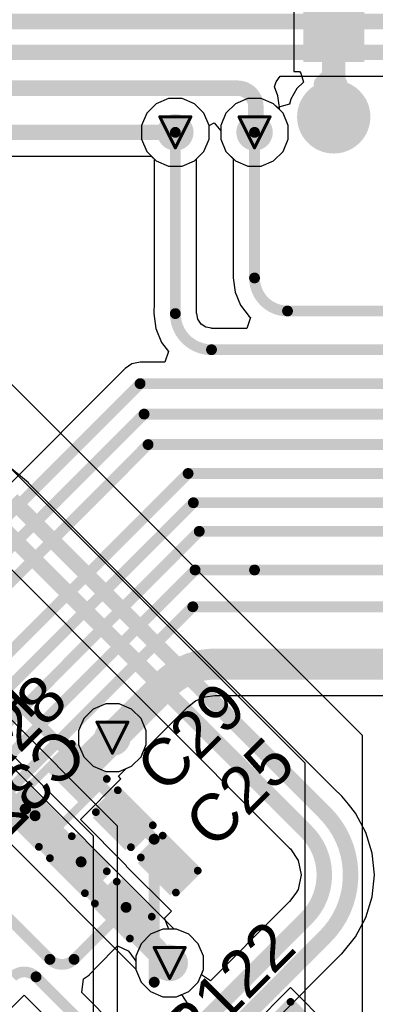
# Model space of a CAD drawing. Header units: inches. Extents: x 0 to 12.2, y 0 to 7.
# Tile 85 of 154: x 2.588 to 2.818, y 2.34 to 2.976. Entities that reach past the tile are written whole.
import ezdxf

# ---------------------------------------------------------------- set-up
doc = ezdxf.new("R2010")
doc.units = ezdxf.units.IN
doc.header["$MEASUREMENT"] = 0
for name, color, linetype in [('Bottom Layer', 5, 'Continuous'), ('Bottom Overlay', 54, 'Continuous'), ('Drill Drawing', 1, 'Continuous'), ('Layer 1', 16, 'Continuous'), ('Layer 2', 76, 'Continuous'), ('Top Layer', 1, 'Continuous'), ('Top Overlay', 2, 'Continuous'), ('Top Paste', 8, 'Continuous'), ('Top Solder', 216, 'Continuous'), ('Via Holes', 16, 'Continuous')]:
    doc.layers.add(name, color=color, linetype=linetype)
doc.styles.add('Arial', font='txt', dxfattribs={"height": 0.2})

# ---------------------------------------------------------------- blocks, each defined once
blk = doc.blocks.new('EC21EFA_512_STD_17')
at = {"layer": 'Top Layer'}
blk.add_hatch(color=1, dxfattribs=at).paths.add_polyline_path([(-0.6692913, 0.51181105), (-0.5708661, 0.51181105), (-0.5708661, 0.48031495), (-0.6692913, 0.48031495)])
at = {"layer": 'Top Solder'}
blk.add_hatch(color=216, dxfattribs=at).paths.add_polyline_path([(-0.6732913, 0.51581105), (-0.5668661, 0.51581105), (-0.5668661, 0.47631495), (-0.6732913, 0.47631495)])
at = {"layer": 'Top Overlay', "const_width": 0.011811}
for points in [[(-0.6874816, 0.5030784), (-0.6874816, 0.4930784)], [(-0.6874816, 0.5030784), (-0.6824816, 0.4980784)], [(-0.6824816, 0.4980784), (-0.6874816, 0.4930784)]]:
    blk.add_lwpolyline(points, dxfattribs=at)
at = {"layer": 'Top Overlay', "const_width": 0.0059055}
for points in [[(-0.6904343, 0.5030784, 1), (-0.6845289, 0.5030784, 1)], [(-0.6904343, 0.5030784, 1), (-0.6845289, 0.5030784, 1)], [(-0.6854343, 0.4980784, 1), (-0.6795289, 0.4980784, 1)], [(-0.6854343, 0.4980784, 1), (-0.6795289, 0.4980784, 1)], [(-0.6904343, 0.4930784, 1), (-0.6845289, 0.4930784, 1)], [(-0.6904343, 0.4930784, 1), (-0.6845289, 0.4930784, 1)]]:
    blk.add_lwpolyline(points, format="xyb", close=True, dxfattribs=at)
blk = doc.blocks.new('R___0402_136')
at = {"layer": 'Top Layer'}
for points in [[(-0.0275, -0.0125), (-0.0275, 0.0125), (-0.0095, 0.0125), (-0.0095, -0.0125)], [(0.0095, -0.0125), (0.0095, 0.0125), (0.0275, 0.0125), (0.0275, -0.0125)]]:
    blk.add_hatch(color=1, dxfattribs=at).paths.add_polyline_path(points)
at = {"layer": 'Top Paste'}
for points in [[(-0.0275, -0.0125), (-0.0275, 0.0125), (-0.0095, 0.0125), (-0.0095, -0.0125)], [(0.0095, -0.0125), (0.0095, 0.0125), (0.0275, 0.0125), (0.0275, -0.0125)]]:
    blk.add_hatch(color=8, dxfattribs=at).paths.add_polyline_path(points)
at = {"layer": 'Top Solder'}
for points in [[(-0.0296654, -0.0146654), (-0.0296654, 0.0146654), (-0.0073346, 0.0146654), (-0.0073346, -0.0146654)], [(0.0073346, -0.0146654), (0.0073346, 0.0146654), (0.0296654, 0.0146654), (0.0296654, -0.0146654)]]:
    blk.add_hatch(color=216, dxfattribs=at).paths.add_polyline_path(points)
at = {"layer": 'Top Overlay'}
for points, const_width in [([(-0.031, -0.016), (-0.031, 0.016)], 0.005), ([(0.031, 0.016), (-0.031, 0.016)], 0.005), ([(0.031, -0.016), (0.031, 0.016)], 0.005), ([(0.031, -0.016), (-0.031, -0.016)], 0.005), ([(0.032, -0.017), (-0.032, -0.017)], 0.000127)]:
    blk.add_lwpolyline(points, dxfattribs=dict(at, const_width=const_width))
for points, const_width in [([(-0.03225, 0.016, 1), (-0.02975, 0.016, 1)], 0.0025), ([(-0.03225, 0.016, 1), (-0.02975, 0.016, 1)], 0.0025), ([(0.02975, 0.016, 1), (0.03225, 0.016, 1)], 0.0025), ([(0.02975, 0.016, 1), (0.03225, 0.016, 1)], 0.0025), ([(-0.03225, -0.016, 1), (-0.02975, -0.016, 1)], 0.0025), ([(-0.03225, -0.016, 1), (-0.02975, -0.016, 1)], 0.0025), ([(-0.0320317, -0.017, 1), (-0.0319683, -0.017, 1)], 6.35e-05), ([(0.02975, -0.016, 1), (0.03225, -0.016, 1)], 0.0025), ([(0.02975, -0.016, 1), (0.03225, -0.016, 1)], 0.0025), ([(0.0319683, -0.017, 1), (0.0320317, -0.017, 1)], 6.35e-05)]:
    blk.add_lwpolyline(points, format="xyb", close=True, dxfattribs=dict(at, const_width=const_width))
blk = doc.blocks.new('C___0402_326')
at = {"layer": 'Top Layer'}
for points in [[(-0.0275, -0.0125), (-0.0275, 0.0125), (-0.0095, 0.0125), (-0.0095, -0.0125)], [(0.0095, -0.0125), (0.0095, 0.0125), (0.0275, 0.0125), (0.0275, -0.0125)]]:
    blk.add_hatch(color=1, dxfattribs=at).paths.add_polyline_path(points)
at = {"layer": 'Top Paste'}
for points in [[(-0.0275, -0.0125), (-0.0275, 0.0125), (-0.0095, 0.0125), (-0.0095, -0.0125)], [(0.0095, -0.0125), (0.0095, 0.0125), (0.0275, 0.0125), (0.0275, -0.0125)]]:
    blk.add_hatch(color=8, dxfattribs=at).paths.add_polyline_path(points)
at = {"layer": 'Top Solder'}
for points in [[(-0.0298622, -0.0148622), (-0.0298622, 0.0148622), (-0.0071378, 0.0148622), (-0.0071378, -0.0148622)], [(0.0071378, -0.0148622), (0.0071378, 0.0148622), (0.0298622, 0.0148622), (0.0298622, -0.0148622)]]:
    blk.add_hatch(color=216, dxfattribs=at).paths.add_polyline_path(points)
at = {"layer": 'Top Overlay', "const_width": 0.005}
for points in [[(-0.031, -0.016), (-0.031, 0.016)], [(-0.011, 0.016), (-0.031, 0.016)], [(0.031, 0.016), (0.011, 0.016)], [(0.031, -0.016), (0.031, 0.016)], [(-0.011, -0.016), (-0.031, -0.016)], [(0.031, -0.016), (0.011, -0.016)]]:
    blk.add_lwpolyline(points, dxfattribs=at)
at = {"layer": 'Top Overlay', "const_width": 0.0025}
for points in [[(-0.03225, 0.016, 1), (-0.02975, 0.016, 1)], [(-0.03225, 0.016, 1), (-0.02975, 0.016, 1)], [(-0.01225, 0.016, 1), (-0.00975, 0.016, 1)], [(0.00975, 0.016, 1), (0.01225, 0.016, 1)], [(0.02975, 0.016, 1), (0.03225, 0.016, 1)], [(0.02975, 0.016, 1), (0.03225, 0.016, 1)], [(-0.03225, -0.016, 1), (-0.02975, -0.016, 1)], [(-0.03225, -0.016, 1), (-0.02975, -0.016, 1)], [(-0.01225, -0.016, 1), (-0.00975, -0.016, 1)], [(0.00975, -0.016, 1), (0.01225, -0.016, 1)], [(0.02975, -0.016, 1), (0.03225, -0.016, 1)], [(0.02975, -0.016, 1), (0.03225, -0.016, 1)]]:
    blk.add_lwpolyline(points, format="xyb", close=True, dxfattribs=at)
blk = doc.blocks.new('C___0402_330')
at = {"layer": 'Top Layer'}
for points in [[(-0.0275, -0.0125), (-0.0275, 0.0125), (-0.0095, 0.0125), (-0.0095, -0.0125)], [(0.0095, -0.0125), (0.0095, 0.0125), (0.0275, 0.0125), (0.0275, -0.0125)]]:
    blk.add_hatch(color=1, dxfattribs=at).paths.add_polyline_path(points)
at = {"layer": 'Top Paste'}
for points in [[(-0.0275, -0.0125), (-0.0275, 0.0125), (-0.0095, 0.0125), (-0.0095, -0.0125)], [(0.0095, -0.0125), (0.0095, 0.0125), (0.0275, 0.0125), (0.0275, -0.0125)]]:
    blk.add_hatch(color=8, dxfattribs=at).paths.add_polyline_path(points)
at = {"layer": 'Top Solder'}
for points in [[(-0.0298622, -0.0148622), (-0.0298622, 0.0148622), (-0.0071378, 0.0148622), (-0.0071378, -0.0148622)], [(0.0071378, -0.0148622), (0.0071378, 0.0148622), (0.0298622, 0.0148622), (0.0298622, -0.0148622)]]:
    blk.add_hatch(color=216, dxfattribs=at).paths.add_polyline_path(points)
at = {"layer": 'Top Overlay', "const_width": 0.005}
for points in [[(-0.011, 0.016), (-0.031, 0.016)], [(-0.031, -0.016), (-0.031, 0.016)], [(0.031, 0.016), (0.011, 0.016)], [(0.031, -0.016), (0.031, 0.016)], [(-0.011, -0.016), (-0.031, -0.016)], [(0.031, -0.016), (0.011, -0.016)]]:
    blk.add_lwpolyline(points, dxfattribs=at)
at = {"layer": 'Top Overlay', "const_width": 0.0025}
for points in [[(-0.03225, 0.016, 1), (-0.02975, 0.016, 1)], [(-0.03225, 0.016, 1), (-0.02975, 0.016, 1)], [(-0.01225, 0.016, 1), (-0.00975, 0.016, 1)], [(0.00975, 0.016, 1), (0.01225, 0.016, 1)], [(0.02975, 0.016, 1), (0.03225, 0.016, 1)], [(0.02975, 0.016, 1), (0.03225, 0.016, 1)], [(-0.03225, -0.016, 1), (-0.02975, -0.016, 1)], [(-0.03225, -0.016, 1), (-0.02975, -0.016, 1)], [(-0.01225, -0.016, 1), (-0.00975, -0.016, 1)], [(0.00975, -0.016, 1), (0.01225, -0.016, 1)], [(0.02975, -0.016, 1), (0.03225, -0.016, 1)], [(0.02975, -0.016, 1), (0.03225, -0.016, 1)]]:
    blk.add_lwpolyline(points, format="xyb", close=True, dxfattribs=at)
blk = doc.blocks.new('C___0402_349')
at = {"layer": 'Top Layer'}
for points in [[(-0.0275, -0.0125), (-0.0275, 0.0125), (-0.0095, 0.0125), (-0.0095, -0.0125)], [(0.0095, -0.0125), (0.0095, 0.0125), (0.0275, 0.0125), (0.0275, -0.0125)]]:
    blk.add_hatch(color=1, dxfattribs=at).paths.add_polyline_path(points)
at = {"layer": 'Top Paste'}
for points in [[(-0.0275, -0.0125), (-0.0275, 0.0125), (-0.0095, 0.0125), (-0.0095, -0.0125)], [(0.0095, -0.0125), (0.0095, 0.0125), (0.0275, 0.0125), (0.0275, -0.0125)]]:
    blk.add_hatch(color=8, dxfattribs=at).paths.add_polyline_path(points)
at = {"layer": 'Top Solder'}
for points in [[(-0.0298622, -0.0148622), (-0.0298622, 0.0148622), (-0.0071378, 0.0148622), (-0.0071378, -0.0148622)], [(0.0071378, -0.0148622), (0.0071378, 0.0148622), (0.0298622, 0.0148622), (0.0298622, -0.0148622)]]:
    blk.add_hatch(color=216, dxfattribs=at).paths.add_polyline_path(points)
at = {"layer": 'Top Overlay', "const_width": 0.005}
for points in [[(-0.031, 0.016), (-0.031, -0.016)], [(-0.011, 0.016), (-0.031, 0.016)], [(0.031, 0.016), (0.011, 0.016)], [(0.031, 0.016), (0.031, -0.016)], [(-0.011, -0.016), (-0.031, -0.016)], [(0.031, -0.016), (0.011, -0.016)]]:
    blk.add_lwpolyline(points, dxfattribs=at)
at = {"layer": 'Top Overlay', "const_width": 0.0025}
for points in [[(-0.03225, 0.016, 1), (-0.02975, 0.016, 1)], [(-0.03225, 0.016, 1), (-0.02975, 0.016, 1)], [(-0.01225, 0.016, 1), (-0.00975, 0.016, 1)], [(0.00975, 0.016, 1), (0.01225, 0.016, 1)], [(0.02975, 0.016, 1), (0.03225, 0.016, 1)], [(0.02975, 0.016, 1), (0.03225, 0.016, 1)], [(-0.03225, -0.016, 1), (-0.02975, -0.016, 1)], [(-0.03225, -0.016, 1), (-0.02975, -0.016, 1)], [(-0.01225, -0.016, 1), (-0.00975, -0.016, 1)], [(0.00975, -0.016, 1), (0.01225, -0.016, 1)], [(0.02975, -0.016, 1), (0.03225, -0.016, 1)], [(0.02975, -0.016, 1), (0.03225, -0.016, 1)]]:
    blk.add_lwpolyline(points, format="xyb", close=True, dxfattribs=at)

msp = doc.modelspace()

# ---------------------------------------------------------------- hatches: boundary and pattern name
at = {"layer": 'Bottom Layer'}
h = msp.add_hatch(color=5, dxfattribs=at)
edge = h.paths.add_edge_path()
edge.add_arc((2.6889749, 2.9033876), 0.011811, 0, 360)
h = msp.add_hatch(color=5, dxfattribs=at)
edge = h.paths.add_edge_path()
edge.add_arc((2.740156, 2.9033876), 0.011811, 0, 360)
h = msp.add_hatch(color=5, dxfattribs=at)
edge = h.paths.add_edge_path()
edge.add_arc((2.6483089, 2.5124695), 0.011811, 0, 360)
h = msp.add_hatch(color=5, dxfattribs=at)
edge = h.paths.add_edge_path()
edge.add_arc((2.6853197, 2.3669651), 0.011811, 0, 360)
at = {"layer": 'Layer 1'}
h = msp.add_hatch(color=16, dxfattribs=at)
edge = h.paths.add_edge_path()
edge.add_arc((2.6889749, 2.9033876), 0.011811, 0, 360)
h = msp.add_hatch(color=16, dxfattribs=at)
edge = h.paths.add_edge_path()
edge.add_arc((2.740156, 2.9033876), 0.011811, 0, 360)
h = msp.add_hatch(color=16, dxfattribs=at)
edge = h.paths.add_edge_path()
edge.add_arc((2.6483089, 2.5124695), 0.011811, 0, 360)
h = msp.add_hatch(color=16, dxfattribs=at)
edge = h.paths.add_edge_path()
edge.add_arc((2.6853197, 2.3669651), 0.011811, 0, 360)
at = {"layer": 'Layer 2'}
h = msp.add_hatch(color=76, dxfattribs=at)
edge = h.paths.add_edge_path()
edge.add_arc((2.6889749, 2.9033876), 0.011811, 0, 360)
h = msp.add_hatch(color=76, dxfattribs=at)
edge = h.paths.add_edge_path()
edge.add_arc((2.740156, 2.9033876), 0.011811, 0, 360)
h = msp.add_hatch(color=76, dxfattribs=at)
edge = h.paths.add_edge_path()
edge.add_arc((2.6483089, 2.5124695), 0.011811, 0, 360)
h = msp.add_hatch(color=76, dxfattribs=at)
edge = h.paths.add_edge_path()
edge.add_arc((2.6853197, 2.3669651), 0.011811, 0, 360)
at = {"layer": 'Top Layer'}
h = msp.add_hatch(color=1, dxfattribs=at)
edge = h.paths.add_edge_path()
edge.add_arc((2.7913371, 2.9133876), 0.019685, 0, 360)
h = msp.add_hatch(color=1, dxfattribs=at)
edge = h.paths.add_edge_path()
edge.add_arc((2.6889749, 2.9033876), 0.011811, 0, 360)
h = msp.add_hatch(color=1, dxfattribs=at)
edge = h.paths.add_edge_path()
edge.add_arc((2.740156, 2.9033876), 0.011811, 0, 360)
h = msp.add_hatch(color=1, dxfattribs=at)
edge = h.paths.add_edge_path()
edge.add_arc((2.6483089, 2.5124695), 0.011811, 0, 360)
h = msp.add_hatch(color=1, dxfattribs=at)
edge = h.paths.add_edge_path()
edge.add_arc((2.6853197, 2.3669651), 0.011811, 0, 360)
at = {"layer": 'Top Paste'}
h = msp.add_hatch(color=8, dxfattribs=at)
edge = h.paths.add_edge_path()
edge.add_arc((2.7913371, 2.9133876), 0.019685, 0, 360)
at = {"layer": 'Top Solder'}
h = msp.add_hatch(color=216, dxfattribs=at)
edge = h.paths.add_edge_path()
edge.add_arc((2.7913371, 2.9133876), 0.023685, 0, 360)
at = {"layer": 'Via Holes'}
h = msp.add_hatch(color=7, dxfattribs=at)
edge = h.paths.add_edge_path()
edge.add_arc((2.6889749, 2.9033876), 0.0059055, 0, 360)
h = msp.add_hatch(color=7, dxfattribs=at)
edge = h.paths.add_edge_path()
edge.add_arc((2.740156, 2.9033876), 0.0059055, 0, 360)
h = msp.add_hatch(color=7, dxfattribs=at)
edge = h.paths.add_edge_path()
edge.add_arc((2.6483089, 2.5124695), 0.0059055, 0, 360)
h = msp.add_hatch(color=7, dxfattribs=at)
edge = h.paths.add_edge_path()
edge.add_arc((2.6853197, 2.3669651), 0.0059055, 0, 360)

# ---------------------------------------------------------------- linework, layer by layer
at = {"layer": 'Bottom Layer'}
for p, q in [((2.7541693, 2.935915), (2.7567105, 2.9397061)), ((2.7567105, 2.9397061), (2.9807676, 2.9397061)), ((2.7529539, 2.9327061), (2.7541693, 2.935915)), ((2.7553075, 2.9270237), (2.7529539, 2.9327061)), ((2.7561114, 2.9209173), (2.7553075, 2.9270237)), ((2.7562939, 2.92), (2.7561114, 2.9209173)), ((2.7562939, 2.9180951), (2.7562939, 2.92)), ((2.7586465, 2.9157425), (2.7562939, 2.9180951)), ((2.761967, 2.9077261), (2.7586465, 2.9157425)), ((2.7107859, 2.907726), (2.7140822, 2.9095907)), ((2.7107859, 2.8990491), (2.7107859, 2.907726)), ((2.7140822, 2.9095907), (2.718345, 2.9043143)), ((2.761967, 2.8990491), (2.761967, 2.9077261)), ((2.718345, 2.9043143), (2.718345, 2.8990491)), ((2.7074654, 2.8910327), (2.7107859, 2.8990491)), ((2.718345, 2.8990491), (2.7216655, 2.8910327)), ((2.7586465, 2.8910327), (2.761967, 2.8990491)), ((2.173179, 2.8880936), (2.6734234, 2.8880937)), ((2.6734234, 2.8880937), (2.67662, 2.8848971)), ((2.7013298, 2.8848971), (2.7074654, 2.8910327)), ((2.7216655, 2.8910327), (2.7278011, 2.8848971)), ((2.7525109, 2.8848971), (2.7586465, 2.8910327)), ((2.67662, 2.8848971), (2.6846364, 2.8815766)), ((2.6846364, 2.8815766), (2.6933134, 2.8815766)), ((2.6933134, 2.8815766), (2.7013298, 2.8848971)), ((2.7278011, 2.8848971), (2.7358175, 2.8815766)), ((2.7358175, 2.8815766), (2.7444945, 2.8815766)), ((2.7444945, 2.8815766), (2.7525109, 2.8848971)), ((2.5889194, 2.6813124), (2.5830437, 2.6861344)), ((2.5941585, 2.677013), (2.5889194, 2.6813124)), ((2.5941615, 2.6770092), (2.5941585, 2.677013)), ((2.5941754, 2.6769117), (2.5941615, 2.6770092)), ((2.7914985, 2.4795885), (2.5941754, 2.6769117)), ((2.5605258, 2.6432621), (2.7627789, 2.4410087)), ((2.635954, 2.53096), (2.6298184, 2.5248244)), ((2.6439704, 2.5342805), (2.635954, 2.53096)), ((2.6526474, 2.5342805), (2.6439704, 2.5342805)), ((2.6606638, 2.53096), (2.6526474, 2.5342805)), ((2.6667994, 2.5248244), (2.6606638, 2.53096)), ((2.6882078, 2.3887761), (2.5522423, 2.5247417)), ((2.6298184, 2.5248244), (2.6264979, 2.516808)), ((2.6701199, 2.516808), (2.6667994, 2.5248244)), ((2.6264979, 2.516808), (2.6264979, 2.508131)), ((2.6701199, 2.508131), (2.6701199, 2.516808)), ((2.6264979, 2.508131), (2.6298184, 2.5001146)), ((2.6667994, 2.5001146), (2.6701199, 2.508131)), ((2.6298184, 2.5001146), (2.635954, 2.493979)), ((2.6606638, 2.493979), (2.6667994, 2.5001146)), ((2.635954, 2.493979), (2.6439704, 2.4906585)), ((2.6526474, 2.4906585), (2.6606638, 2.493979)), ((2.6439704, 2.4906585), (2.6526474, 2.4906585)), ((2.5499154, 2.4766015), (2.6635087, 2.3630082)), ((2.7964699, 2.4746808), (2.7914985, 2.4795885)), ((2.7965292, 2.4746321), (2.7964699, 2.4746808)), ((2.8007812, 2.4694508), (2.7965292, 2.4746321)), ((2.8054712, 2.463736), (2.8007812, 2.4694508)), ((2.8121158, 2.4513048), (2.8054712, 2.463736)), ((2.8162075, 2.4378163), (2.8121158, 2.4513048)), ((2.7627789, 2.4410087), (2.7633825, 2.4406054)), ((2.7633825, 2.4406054), (2.7683471, 2.4331753)), ((2.8175891, 2.4237886), (2.8162075, 2.4378163)), ((2.7683471, 2.4331753), (2.7702142, 2.4237886)), ((2.7702142, 2.4237886), (2.7683471, 2.4144019)), ((2.8162075, 2.4097609), (2.8175891, 2.4237886)), ((2.7667501, 2.4120118), (2.7628414, 2.4066308)), ((2.7683471, 2.4144019), (2.7667501, 2.4120118)), ((2.7628302, 2.4066199), (2.7578973, 2.4016774)), ((2.7628402, 2.4066296), (2.7628302, 2.4066199)), ((2.7628406, 2.4066302), (2.7628402, 2.4066296)), ((2.7628414, 2.4066308), (2.7628406, 2.4066302)), ((2.8121158, 2.3962724), (2.8162075, 2.4097609)), ((2.7578973, 2.4016774), (2.7117183, 2.3554101)), ((2.8054712, 2.3838412), (2.8121158, 2.3962724)), ((2.6896582, 2.3887761), (2.6882078, 2.3887761)), ((2.6976746, 2.3854556), (2.6896582, 2.3887761)), ((2.7038102, 2.37932), (2.6976746, 2.3854556)), ((2.7071307, 2.3713036), (2.7038102, 2.37932)), ((2.7965333, 2.3729504), (2.8054712, 2.3838412)), ((2.6183364, 2.1944859), (2.7964603, 2.3729502)), ((2.7964603, 2.3729502), (2.7965333, 2.37295)), ((2.7965335, 2.3729502), (2.7965333, 2.3729504)), ((2.7965333, 2.37295), (2.7965335, 2.3729502)), ((2.7071307, 2.3626266), (2.7071307, 2.3713036)), ((2.6635087, 2.3630082), (2.6635087, 2.3626266)), ((2.6635087, 2.3626266), (2.6668292, 2.3546102)), ((2.7057826, 2.3593721), (2.7071307, 2.3626266)), ((2.7117183, 2.3554101), (2.7057826, 2.3593721)), ((2.6668292, 2.3546102), (2.6729648, 2.3484746)), ((2.6729648, 2.3484746), (2.6809812, 2.3451541)), ((2.6896582, 2.3451541), (2.6929546, 2.3465195)), ((2.6929546, 2.3465195), (2.696923, 2.3405865)), ((2.696923, 2.3405865), (2.4200092, 2.0631435)), ((2.6809812, 2.3451541), (2.6896582, 2.3451541))]:
    msp.add_line(p, q, dxfattribs=at)
for points, const_width in [([(0.9702504, 2.975), (3.0309544, 2.975)], 0.01), ([(0.988, 2.955), (2.9835677, 2.955)], 0.01), ([(1.582816, 2.9319054), (2.7290946, 2.9319054)], 0.01), ([(2.741, 2.9042316), (2.741, 2.92)], 0.01), ([(1.9594388, 2.9033875), (2.6889749, 2.9033876)], 0.01), ([(2.583361, 2.6660973), (2.7856352, 2.4638229)], 0.01), ([(2.5713402, 2.6540765), (2.7735933, 2.4518231)], 0.01), ([(2.5396255, 2.5121249), (2.6855525, 2.3661979)], 0.015), ([(2.3985516, 2.0199953), (2.7736551, 2.3958157)], 0.01), ([(2.4105889, 2.007991), (2.7856813, 2.3838002)], 0.01)]:
    msp.add_lwpolyline(points, dxfattribs=dict(at, const_width=const_width))
for points, const_width in [([(2.7265946, 2.9319054, 1), (2.7315946, 2.9319054, 1)], 0.005), ([(2.7265946, 2.9319054, 1), (2.7315946, 2.9319054, 1)], 0.005), ([(2.7385, 2.92, 1), (2.7435, 2.92, 1)], 0.005), ([(2.7385, 2.92, 1), (2.7435, 2.92, 1)], 0.005), ([(2.6864749, 2.9033876, 1), (2.6914749, 2.9033876, 1)], 0.005), ([(2.737656, 2.9033876, 1), (2.742656, 2.9033876, 1)], 0.005), ([(2.7385, 2.9042316, 1), (2.7435, 2.9042316, 1)], 0.005), ([(2.7385, 2.9042316, 1), (2.7435, 2.9042316, 1)], 0.005), ([(2.7831352, 2.4638229, 1), (2.7881352, 2.4638229, 1)], 0.005), ([(2.7831353, 2.463823, 1), (2.7881353, 2.463823, 1)], 0.005), ([(2.7710933, 2.4518231, 1), (2.7760933, 2.4518231, 1)], 0.005), ([(2.7710933, 2.4518231, 1), (2.7760933, 2.4518231, 1)], 0.005), ([(2.7711551, 2.3958157, 1), (2.7761551, 2.3958157, 1)], 0.005), ([(2.7711551, 2.3958157, 1), (2.7761551, 2.3958157, 1)], 0.005), ([(2.7831813, 2.3838002, 1), (2.7881813, 2.3838002, 1)], 0.005), ([(2.7831813, 2.3838002, 1), (2.7881813, 2.3838002, 1)], 0.005), ([(2.6818025, 2.3661979, 1), (2.6893025, 2.3661979, 1)], 0.0075)]:
    msp.add_lwpolyline(points, format="xyb", close=True, dxfattribs=dict(at, const_width=const_width))
at = {"layer": 'Bottom Layer', "const_width": 0.01}
for points in [[(2.7290946, 2.9319054, -0.4142135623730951), (2.741, 2.92)], [(2.741, 2.9042316, -0.4142135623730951), (2.740156, 2.9033876)], [(2.7856353, 2.463823, -0.4144977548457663), (2.7856813, 2.3838002)], [(2.7735933, 2.4518231, -0.4148964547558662), (2.7736551, 2.3958157)]]:
    msp.add_lwpolyline(points, format="xyb", dxfattribs=at)
at = {"layer": 'Drill Drawing', "const_width": 0.002}
for points in [[(2.6789749, 2.9133876), (2.6989749, 2.9133876)], [(2.6789749, 2.9133876), (2.6889749, 2.8933876)], [(2.6889749, 2.8933876), (2.6989749, 2.9133876)], [(2.730156, 2.9133876), (2.750156, 2.9133876)], [(2.730156, 2.9133876), (2.740156, 2.8933876)], [(2.740156, 2.8933876), (2.750156, 2.9133876)], [(2.6383089, 2.5224695), (2.6583089, 2.5224695)], [(2.6383089, 2.5224695), (2.6483089, 2.5024695)], [(2.6483089, 2.5024695), (2.6583089, 2.5224695)], [(2.6753197, 2.3769651), (2.6953197, 2.3769651)], [(2.6753197, 2.3769651), (2.6853197, 2.3569651)], [(2.6853197, 2.3569651), (2.6953197, 2.3769651)]]:
    msp.add_lwpolyline(points, dxfattribs=at)
at = {"layer": 'Drill Drawing', "const_width": 0.001}
for points in [[(2.6784749, 2.9133876, 1), (2.6794749, 2.9133876, 1)], [(2.6784749, 2.9133876, 1), (2.6794749, 2.9133876, 1)], [(2.6984749, 2.9133876, 1), (2.6994749, 2.9133876, 1)], [(2.6984749, 2.9133876, 1), (2.6994749, 2.9133876, 1)], [(2.729656, 2.9133876, 1), (2.730656, 2.9133876, 1)], [(2.729656, 2.9133876, 1), (2.730656, 2.9133876, 1)], [(2.749656, 2.9133876, 1), (2.750656, 2.9133876, 1)], [(2.749656, 2.9133876, 1), (2.750656, 2.9133876, 1)], [(2.6884749, 2.8933876, 1), (2.6894749, 2.8933876, 1)], [(2.6884749, 2.8933876, 1), (2.6894749, 2.8933876, 1)], [(2.739656, 2.8933876, 1), (2.740656, 2.8933876, 1)], [(2.739656, 2.8933876, 1), (2.740656, 2.8933876, 1)], [(2.6378089, 2.5224695, 1), (2.6388089, 2.5224695, 1)], [(2.6378089, 2.5224695, 1), (2.6388089, 2.5224695, 1)], [(2.6578089, 2.5224695, 1), (2.6588089, 2.5224695, 1)], [(2.6578089, 2.5224695, 1), (2.6588089, 2.5224695, 1)], [(2.6478089, 2.5024695, 1), (2.6488089, 2.5024695, 1)], [(2.6478089, 2.5024695, 1), (2.6488089, 2.5024695, 1)], [(2.6748197, 2.3769651, 1), (2.6758197, 2.3769651, 1)], [(2.6748197, 2.3769651, 1), (2.6758197, 2.3769651, 1)], [(2.6948197, 2.3769651, 1), (2.6958197, 2.3769651, 1)], [(2.6948197, 2.3769651, 1), (2.6958197, 2.3769651, 1)], [(2.6848197, 2.3569651, 1), (2.6858197, 2.3569651, 1)], [(2.6848197, 2.3569651, 1), (2.6858197, 2.3569651, 1)]]:
    msp.add_lwpolyline(points, format="xyb", close=True, dxfattribs=at)
at = {"layer": 'Layer 1'}
for p, q in [((2.6846364, 2.9251986), (2.67662, 2.9218781)), ((2.6933134, 2.9251986), (2.6846364, 2.9251986)), ((2.7013298, 2.9218781), (2.6933134, 2.9251986)), ((2.7358175, 2.9251986), (2.7278011, 2.9218781)), ((2.7444945, 2.9251986), (2.7358175, 2.9251986)), ((2.7525109, 2.9218781), (2.7444945, 2.9251986)), ((2.67662, 2.9218781), (2.6704844, 2.9157425)), ((2.7074654, 2.9157425), (2.7013298, 2.9218781)), ((2.7278011, 2.9218781), (2.7216655, 2.9157425)), ((2.7586465, 2.9157425), (2.7525109, 2.9218781)), ((2.6704844, 2.9157425), (2.6671639, 2.9077261)), ((2.7107859, 2.9077261), (2.7074654, 2.9157425)), ((2.7216655, 2.9157425), (2.718345, 2.9077261)), ((2.761967, 2.9077261), (2.7586465, 2.9157425)), ((2.6671639, 2.9077261), (2.6671639, 2.8990491)), ((2.7107859, 2.8990491), (2.7107859, 2.9077261)), ((2.718345, 2.9077261), (2.718345, 2.8990491)), ((2.761967, 2.8990491), (2.761967, 2.9077261)), ((2.6671639, 2.8990491), (2.6704844, 2.8910327)), ((2.7074654, 2.8910327), (2.7107859, 2.8990491)), ((2.718345, 2.8990491), (2.7216655, 2.8910327)), ((2.7586465, 2.8910327), (2.761967, 2.8990491)), ((2.6704844, 2.8910327), (2.67662, 2.8848971)), ((2.7013298, 2.8848971), (2.7074654, 2.8910327)), ((2.7216655, 2.8910327), (2.7278011, 2.8848971)), ((2.7525109, 2.8848971), (2.7586465, 2.8910327)), ((2.67662, 2.8848971), (2.6846364, 2.8815766)), ((2.6846364, 2.8815766), (2.6933134, 2.8815766)), ((2.6933134, 2.8815766), (2.7013298, 2.8848971)), ((2.7278011, 2.8848971), (2.7358175, 2.8815766)), ((2.7358175, 2.8815766), (2.7444945, 2.8815766)), ((2.7444945, 2.8815766), (2.7525109, 2.8848971)), ((2.635954, 2.53096), (2.6298184, 2.5248244)), ((2.6439704, 2.5342805), (2.635954, 2.53096)), ((2.6526474, 2.5342805), (2.6439704, 2.5342805)), ((2.6606638, 2.53096), (2.6526474, 2.5342805)), ((2.6667994, 2.5248244), (2.6606638, 2.53096)), ((2.6298184, 2.5248244), (2.6264979, 2.516808)), ((2.6701199, 2.516808), (2.6667994, 2.5248244)), ((2.6264979, 2.516808), (2.6264979, 2.508131)), ((2.6701199, 2.508131), (2.6701199, 2.516808)), ((2.6264979, 2.508131), (2.6298184, 2.5001146)), ((2.6667994, 2.5001146), (2.6701199, 2.508131)), ((2.6298184, 2.5001146), (2.635954, 2.493979)), ((2.6606638, 2.493979), (2.6667994, 2.5001146)), ((2.635954, 2.493979), (2.6439704, 2.4906585)), ((2.6526474, 2.4906585), (2.6606638, 2.493979)), ((2.6439704, 2.4906585), (2.6526474, 2.4906585)), ((2.6729648, 2.3854556), (2.6668292, 2.37932)), ((2.6809812, 2.3887761), (2.6729648, 2.3854556)), ((2.6896582, 2.3887761), (2.6809812, 2.3887761)), ((2.6976746, 2.3854556), (2.6896582, 2.3887761)), ((2.7038102, 2.37932), (2.6976746, 2.3854556)), ((2.6668292, 2.37932), (2.6635087, 2.3713036)), ((2.7071307, 2.3713036), (2.7038102, 2.37932)), ((2.6635087, 2.3713036), (2.6635087, 2.3626266)), ((2.7071307, 2.3626266), (2.7071307, 2.3713036)), ((2.6635087, 2.3626266), (2.6668292, 2.3546102)), ((2.7038102, 2.3546102), (2.7071307, 2.3626266)), ((2.6668292, 2.3546102), (2.6729648, 2.3484746)), ((2.6976746, 2.3484746), (2.7038102, 2.3546102)), ((2.6729648, 2.3484746), (2.6809812, 2.3451541)), ((2.6896582, 2.3451541), (2.6976746, 2.3484746)), ((2.6809812, 2.3451541), (2.6896582, 2.3451541))]:
    msp.add_line(p, q, dxfattribs=at)
at = {"layer": 'Layer 2'}
for p, q in [((2.8099999, 2.5137658), (2.3699997, 2.9537661)), ((2.6846364, 2.9251986), (2.67662, 2.9218781)), ((2.6933134, 2.9251986), (2.6846364, 2.9251986)), ((2.7013298, 2.9218781), (2.6933134, 2.9251986)), ((2.7358175, 2.9251986), (2.7278011, 2.9218781)), ((2.7444945, 2.9251986), (2.7358175, 2.9251986)), ((2.7525109, 2.9218781), (2.7444945, 2.9251986)), ((2.67662, 2.9218781), (2.6704844, 2.9157425)), ((2.7074654, 2.9157425), (2.7013298, 2.9218781)), ((2.7278011, 2.9218781), (2.7216655, 2.9157425)), ((2.7586465, 2.9157425), (2.7525109, 2.9218781)), ((2.6704844, 2.9157425), (2.6671639, 2.9077261)), ((2.7107859, 2.9077261), (2.7074654, 2.9157425)), ((2.7216655, 2.9157425), (2.718345, 2.9077261)), ((2.761967, 2.9077261), (2.7586465, 2.9157425)), ((2.6671639, 2.9077261), (2.6671639, 2.8990491)), ((2.7107859, 2.8990491), (2.7107859, 2.9077261)), ((2.718345, 2.9077261), (2.718345, 2.8990491)), ((2.761967, 2.8990491), (2.761967, 2.9077261)), ((2.6671639, 2.8990491), (2.6704844, 2.8910327)), ((2.7074654, 2.8910327), (2.7107859, 2.8990491)), ((2.718345, 2.8990491), (2.7216655, 2.8910327)), ((2.7586465, 2.8910327), (2.761967, 2.8990491)), ((2.6704844, 2.8910327), (2.67662, 2.8848971)), ((2.7013298, 2.8848971), (2.7074654, 2.8910327)), ((2.7216655, 2.8910327), (2.7278011, 2.8848971)), ((2.7525109, 2.8848971), (2.7586465, 2.8910327)), ((2.67662, 2.8848971), (2.6846364, 2.8815766)), ((2.6846364, 2.8815766), (2.6933134, 2.8815766)), ((2.6933134, 2.8815766), (2.7013298, 2.8848971)), ((2.7278011, 2.8848971), (2.7358175, 2.8815766)), ((2.7358175, 2.8815766), (2.7444945, 2.8815766)), ((2.7444945, 2.8815766), (2.7525109, 2.8848971)), ((2.4544421, 2.8143582), (2.7726384, 2.4961632)), ((2.6515735, 2.4552966), (2.4233572, 2.6835129)), ((2.635954, 2.53096), (2.6298184, 2.5248244)), ((2.6439704, 2.5342805), (2.635954, 2.53096)), ((2.6526474, 2.5342805), (2.6439704, 2.5342805)), ((2.6606638, 2.53096), (2.6526474, 2.5342805)), ((2.6667994, 2.5248244), (2.6606638, 2.53096)), ((2.6298184, 2.5248244), (2.6264979, 2.516808)), ((2.6701199, 2.516808), (2.6667994, 2.5248244)), ((2.6264979, 2.516808), (2.6264979, 2.508131)), ((2.6701199, 2.508131), (2.6701199, 2.516808)), ((2.81, 1.9865382), (2.8099999, 2.5137658)), ((2.5790623, 2.5059379), (2.6359539, 2.4490465)), ((2.6264979, 2.508131), (2.6298184, 2.5001146)), ((2.6667994, 2.5001146), (2.6701199, 2.508131)), ((2.6298184, 2.5001146), (2.635954, 2.493979)), ((2.6606638, 2.493979), (2.6667994, 2.5001146)), ((2.635954, 2.493979), (2.6439704, 2.4906585)), ((2.6526474, 2.4906585), (2.6606638, 2.493979)), ((2.7726384, 2.4961632), (2.7726384, 2.116539)), ((2.6439704, 2.4906585), (2.6526474, 2.4906585)), ((2.6515733, 2.3672641), (2.6515735, 2.4552966)), ((2.6359539, 2.4490465), (2.635954, 2.3534724)), ((2.6515733, 2.1160135), (2.6515733, 2.3672641)), ((2.635954, 2.3534724), (2.635954, 2.098085))]:
    msp.add_line(p, q, dxfattribs=at)
at = {"layer": 'Layer 2', "const_width": 0.007}
for points in [[(2.3907271, 2.7314787), (2.6753249, 2.4468809)], [(2.6753249, 2.3545333), (2.6753249, 2.4468809)]]:
    msp.add_lwpolyline(points, dxfattribs=at)
at = {"layer": 'Layer 2', "const_width": 0.0035}
for points in [[(2.6735749, 2.4468809, 1), (2.6770749, 2.4468809, 1)], [(2.6735749, 2.4468809, 1), (2.6770749, 2.4468809, 1)], [(2.6735749, 2.3545333, 1), (2.6770749, 2.3545333, 1)]]:
    msp.add_lwpolyline(points, format="xyb", close=True, dxfattribs=at)
at = {"layer": 'Top Layer'}
for p, q in [((2.7655891, 3.0611829), (2.7655891, 2.9427577)), ((2.7655891, 2.9427577), (2.7692678, 2.9427577)), ((2.7692678, 2.9427577), (2.7701154, 2.9415187)), ((2.7701154, 2.9415187), (2.7717262, 2.9357577)), ((2.7675831, 2.9316146), (2.763675, 2.9248456)), ((2.7717262, 2.9357577), (2.7675831, 2.9316146)), ((2.6846364, 2.9251986), (2.67662, 2.9218781)), ((2.6933134, 2.9251986), (2.6846364, 2.9251986)), ((2.7013298, 2.9218781), (2.6933134, 2.9251986)), ((2.7358175, 2.9251986), (2.7278011, 2.9218781)), ((2.7444945, 2.9251986), (2.7358175, 2.9251986)), ((2.7525109, 2.9218781), (2.7444945, 2.9251986)), ((2.67662, 2.9218781), (2.6704844, 2.9157425)), ((2.7074654, 2.9157425), (2.7013298, 2.9218781)), ((2.7278011, 2.9218781), (2.7216655, 2.9157425)), ((2.7549732, 2.9194158), (2.7525109, 2.9218781)), ((2.7627807, 2.9215079), (2.7549732, 2.9194158)), ((2.763675, 2.9248456), (2.7627807, 2.9215079)), ((2.6704844, 2.9157425), (2.6671639, 2.9077261)), ((2.7107859, 2.9077261), (2.7074654, 2.9157425)), ((2.7216655, 2.9157425), (2.718345, 2.9077261)), ((2.6671639, 2.9077261), (2.6671639, 2.8990491)), ((2.7107859, 2.8990491), (2.7107859, 2.9077261)), ((2.718345, 2.9077261), (2.718345, 2.8990491)), ((2.6671639, 2.8990491), (2.6704844, 2.8910327)), ((2.7074654, 2.8910327), (2.7107859, 2.8990491)), ((2.718345, 2.8990491), (2.7216655, 2.8910327)), ((2.6704844, 2.8910327), (2.6752104, 2.8863067)), ((2.7027394, 2.8863067), (2.7074654, 2.8910327)), ((2.7216655, 2.8910327), (2.7263915, 2.8863067)), ((2.6752104, 2.8863067), (2.6752104, 2.7933089)), ((2.7027394, 2.7863298), (2.7027394, 2.8863067)), ((2.7263915, 2.8863067), (2.7263915, 2.8093272)), ((2.7263915, 2.8093272), (2.7263555, 2.8093272)), ((2.7263555, 2.8093272), (2.7275524, 2.8002355)), ((2.7275524, 2.8002355), (2.7310617, 2.7917634)), ((2.6752104, 2.7933089), (2.6751569, 2.7863301)), ((2.7310617, 2.7917634), (2.7366442, 2.7844882)), ((2.6751569, 2.7863301), (2.6751567, 2.7863294)), ((2.6751567, 2.7863294), (2.6764228, 2.7767149)), ((2.7027396, 2.7863295), (2.7027394, 2.7863298)), ((2.702792, 2.7863295), (2.7027396, 2.7863295)), ((2.7035161, 2.7826891), (2.702792, 2.7863295)), ((2.7055782, 2.779603), (2.7035161, 2.7826891)), ((2.7086643, 2.7775409), (2.7055782, 2.779603)), ((2.7375877, 2.7837642), (2.7352115, 2.7767642)), ((2.7366442, 2.7844882), (2.7375877, 2.7837642)), ((2.6764228, 2.7767149), (2.6801338, 2.7677556)), ((2.7123046, 2.7768168), (2.7086643, 2.7775409)), ((2.7123262, 2.7768211), (2.7123046, 2.7768168)), ((2.7123262, 2.77679), (2.7123262, 2.7768211)), ((2.7123577, 2.7767642), (2.7123262, 2.77679)), ((2.7352115, 2.7767642), (2.7123577, 2.7767642)), ((2.6801338, 2.7677556), (2.6846474, 2.7618734)), ((2.6846474, 2.7618734), (2.68209, 2.7548734)), ((2.6609232, 2.7538256), (2.6564577, 2.7508419)), ((2.6661907, 2.7548734), (2.6609232, 2.7538256)), ((2.68209, 2.7548734), (2.6661907, 2.7548734)), ((2.6564575, 2.7508416), (2.4972009, 2.5915851)), ((2.6564577, 2.7508419), (2.6564575, 2.7508416)), ((2.7020262, 2.5362644), (2.708248, 2.5388416)), ((2.708248, 2.5388416), (2.7145845, 2.5396758)), ((2.7145845, 2.5396758), (2.7149248, 2.5396081)), ((2.7149248, 2.5396081), (3.660109, 2.5396081)), ((2.691797, 2.5271193), (2.696731, 2.5320531)), ((2.696731, 2.5320531), (2.6967313, 2.5320533)), ((2.6967313, 2.5320533), (2.6967426, 2.5320703)), ((2.6967426, 2.5320703), (2.7020083, 2.5362507)), ((2.7020083, 2.5362507), (2.7020262, 2.5362644)), ((2.6682186, 2.5035408), (2.691797, 2.5271193)), ((2.6606638, 2.493979), (2.6667994, 2.5001146)), ((2.6667994, 2.5001146), (2.6682186, 2.5035408)), ((2.6572375, 2.4925598), (2.6606638, 2.493979)), ((2.6521616, 2.4874839), (2.6572375, 2.4925598)), ((2.653858, 2.4857875), (2.6521616, 2.4874839)), ((2.627604, 2.4595336), (2.653858, 2.4857875)), ((2.6574382, 2.4296994), (2.627604, 2.4595336)), ((2.6573078, 2.429569), (2.6574382, 2.4296994)), ((2.6864926, 2.4003842), (2.6573078, 2.429569)), ((2.6818845, 2.3957761), (2.6864926, 2.4003842)), ((2.6847841, 2.3887761), (2.6818845, 2.3957761)), ((2.6896582, 2.3887761), (2.6847841, 2.3887761)), ((2.6976746, 2.3854556), (2.6896582, 2.3887761)), ((2.7038102, 2.37932), (2.6976746, 2.3854556)), ((2.7071307, 2.3713036), (2.7038102, 2.37932)), ((2.6382011, 2.3644467), (2.6516711, 2.3779167)), ((2.6516711, 2.3779167), (2.6583954, 2.3747414)), ((2.6583954, 2.3747414), (2.6596225, 2.3735141)), ((2.6596225, 2.3735141), (2.6635087, 2.3681238)), ((2.6635087, 2.3681238), (2.6635087, 2.3626266)), ((2.7071307, 2.3626266), (2.7071307, 2.3713036)), ((2.6295577, 2.3567758), (2.6334092, 2.3593492)), ((2.6334092, 2.3593492), (2.6334485, 2.359408)), ((2.6334485, 2.359408), (2.6382011, 2.3644467)), ((2.6635087, 2.3626266), (2.6668292, 2.3546102)), ((2.7038102, 2.3546102), (2.7071307, 2.3626266)), ((2.6284682, 2.3479658), (2.6295577, 2.3567758)), ((2.6668292, 2.3546102), (2.6729648, 2.3484746)), ((2.6976746, 2.3484746), (2.7038102, 2.3546102)), ((2.6578206, 2.3186134), (2.6284682, 2.3479658)), ((2.6729648, 2.3484746), (2.6809812, 2.3451541)), ((2.6896582, 2.3451541), (2.6976746, 2.3484746)), ((2.763432, 2.3510109), (2.7316122, 2.3191912)), ((2.790302, 2.3241409), (2.763432, 2.3510109)), ((2.5699033, 2.3246936), (2.5913559, 2.3461461)), ((2.5913559, 2.3461461), (2.6353422, 2.3021598)), ((2.6809812, 2.3451541), (2.6896582, 2.3451541))]:
    msp.add_line(p, q, dxfattribs=at)
for points, const_width in [([(2.7913371, 2.9133876), (2.7913371, 3.0019703)], 0.015), ([(2.6889749, 2.7863297), (2.6889749, 2.9033876)], 0.007), ([(2.740156, 2.8093272), (2.740156, 2.9033876)], 0.007), ([(2.7614832, 2.788), (4.144, 2.788)], 0.007), ([(2.7123576, 2.7629997), (4.1495814, 2.7629998)], 0.007), ([(2.438946, 2.5138642), (2.6661907, 2.7411089)], 0.007), ([(2.6661907, 2.7411089), (4.0918911, 2.7411089)], 0.007), ([(2.45009, 2.5027202), (2.6687936, 2.7214238)], 0.007), ([(2.6687936, 2.7214238), (4.0375762, 2.7214238)], 0.007), ([(2.4612198, 2.4915904), (2.6713682, 2.7017388)], 0.007), ([(2.6713682, 2.7017388), (3.9662612, 2.7017388)], 0.007), ([(2.4834937, 2.4693165), (2.6972414, 2.6830642)], 0.007), ([(2.6972414, 2.6830642), (3.8859241, 2.6830642)], 0.007), ([(2.4946306, 2.4581796), (2.7006286, 2.6641776)], 0.007), ([(2.7006286, 2.6641776), (3.8331723, 2.6641776)], 0.007), ([(2.5057676, 2.4470426), (2.7044288, 2.6457038)], 0.007), ([(2.7044288, 2.6457038), (3.7792508, 2.6457038)], 0.007), ([(2.5169045, 2.4359057), (2.7017442, 2.6207454)], 0.007), ([(2.7017442, 2.6207454), (2.740156, 2.6207454)], 0.007), ([(2.740156, 2.6207454), (3.7440036, 2.6207454)], 0.007), ([(2.5280414, 2.4247688), (2.7002726, 2.597)], 0.007), ([(2.7002726, 2.597), (3.0728116, 2.597)], 0.007), ([(2.7149248, 2.5599999), (3.6678738, 2.5599999)], 0.02), ([(2.6483089, 2.5124695), (2.682312, 2.5464726)], 0.02), ([(2.6276542, 2.4918148), (2.6483089, 2.5124695)], 0.02), ([(2.6276542, 2.4914036), (2.6276542, 2.4918148)], 0.02), ([(2.6245131, 2.4882625), (2.6276542, 2.4914036)], 0.01), ([(2.6245131, 2.4882624), (2.6245131, 2.4882625)], 0.01), ([(2.5391784, 2.4136318), (2.5919256, 2.466379)], 0.007), ([(2.5919256, 2.466379), (2.5922552, 2.466379)], 0.007), ([(2.5983501, 2.4620083), (2.6280933, 2.4322651)], 0.015), ([(2.5983501, 2.4620083), (2.5983501, 2.4620994)], 0.007), ([(2.6280933, 2.4321743), (2.6280933, 2.4322651)], 0.007), ([(2.562803, 2.4143646), (2.6078845, 2.369283)], 0.007), ([(2.623545, 2.3692566), (2.6571475, 2.4028591)], 0.007), ([(2.6571475, 2.4028591), (2.6571477, 2.4028591)], 0.007), ([(2.6078845, 2.369283), (2.6079325, 2.3692349)], 0.007), ([(2.598968, 2.358), (2.6639975, 2.2929705)], 0.007)]:
    msp.add_lwpolyline(points, dxfattribs=dict(at, const_width=const_width))
for points, const_width in [([(2.7875871, 2.9133876, 1), (2.7950871, 2.9133876, 1)], 0.0075), ([(2.6872249, 2.9033876, 1), (2.6907249, 2.9033876, 1)], 0.0035), ([(2.738406, 2.9033876, 1), (2.741906, 2.9033876, 1)], 0.0035), ([(2.738406, 2.8093272, 1), (2.741906, 2.8093272, 1)], 0.0035), ([(2.738406, 2.8093272, 1), (2.741906, 2.8093272, 1)], 0.0035), ([(2.6872248, 2.7863297, 1), (2.6907248, 2.7863297, 1)], 0.0035), ([(2.6872249, 2.7863297, 1), (2.6907249, 2.7863297, 1)], 0.0035), ([(2.7597332, 2.788, 1), (2.7632332, 2.788, 1)], 0.0035), ([(2.7597332, 2.788, 1), (2.7632332, 2.788, 1)], 0.0035), ([(2.7106076, 2.7629997, 1), (2.7141076, 2.7629997, 1)], 0.0035), ([(2.7106076, 2.7629997, 1), (2.7141076, 2.7629997, 1)], 0.0035), ([(2.6644407, 2.7411089, 1), (2.6679407, 2.7411089, 1)], 0.0035), ([(2.6644407, 2.7411089, 1), (2.6679407, 2.7411089, 1)], 0.0035), ([(2.6670436, 2.7214238, 1), (2.6705436, 2.7214238, 1)], 0.0035), ([(2.6670436, 2.7214238, 1), (2.6705436, 2.7214238, 1)], 0.0035), ([(2.6696182, 2.7017388, 1), (2.6731182, 2.7017388, 1)], 0.0035), ([(2.6696182, 2.7017388, 1), (2.6731182, 2.7017388, 1)], 0.0035), ([(2.6954914, 2.6830642, 1), (2.6989914, 2.6830642, 1)], 0.0035), ([(2.6954914, 2.6830642, 1), (2.6989914, 2.6830642, 1)], 0.0035), ([(2.6988786, 2.6641776, 1), (2.7023786, 2.6641776, 1)], 0.0035), ([(2.6988786, 2.6641776, 1), (2.7023786, 2.6641776, 1)], 0.0035), ([(2.7026788, 2.6457038, 1), (2.7061788, 2.6457038, 1)], 0.0035), ([(2.7026788, 2.6457038, 1), (2.7061788, 2.6457038, 1)], 0.0035), ([(2.6999942, 2.6207454, 1), (2.7034942, 2.6207454, 1)], 0.0035), ([(2.6999942, 2.6207454, 1), (2.7034942, 2.6207454, 1)], 0.0035), ([(2.738406, 2.6207454, 1), (2.741906, 2.6207454, 1)], 0.0035), ([(2.738406, 2.6207454, 1), (2.741906, 2.6207454, 1)], 0.0035), ([(2.6985226, 2.597, 1), (2.7020226, 2.597, 1)], 0.0035), ([(2.6985226, 2.597, 1), (2.7020226, 2.597, 1)], 0.0035), ([(2.7099248, 2.5599999, 1), (2.7199248, 2.5599999, 1)], 0.01), ([(2.7099248, 2.5599999, 1), (2.7199248, 2.5599999, 1)], 0.01), ([(2.677312, 2.5464726, 1), (2.687312, 2.5464726, 1)], 0.01), ([(2.677312, 2.5464726, 1), (2.687312, 2.5464726, 1)], 0.01), ([(2.6433089, 2.5124695, 1), (2.6533089, 2.5124695, 1)], 0.01), ([(2.6433089, 2.5124695, 1), (2.6533089, 2.5124695, 1)], 0.01), ([(2.6226542, 2.4918148, 1), (2.6326542, 2.4918148, 1)], 0.01), ([(2.6226542, 2.4918148, 1), (2.6326542, 2.4918148, 1)], 0.01), ([(2.6226542, 2.4914036, 1), (2.6326542, 2.4914036, 1)], 0.01), ([(2.6220131, 2.4882625, 1), (2.6270131, 2.4882625, 1)], 0.005), ([(2.6220131, 2.4882625, 1), (2.6270131, 2.4882625, 1)], 0.005), ([(2.6220131, 2.4882624, 1), (2.6270131, 2.4882624, 1)], 0.005), ([(2.6251542, 2.4914036, 1), (2.6301542, 2.4914036, 1)], 0.005), ([(2.5901756, 2.466379, 1), (2.5936756, 2.466379, 1)], 0.0035), ([(2.5901756, 2.466379, 1), (2.5936756, 2.466379, 1)], 0.0035), ([(2.5905052, 2.466379, 1), (2.5940052, 2.466379, 1)], 0.0035), ([(2.5946001, 2.4620083, 1), (2.6021001, 2.4620083, 1)], 0.0075), ([(2.5966001, 2.4620994, 1), (2.6001001, 2.4620994, 1)], 0.0035), ([(2.5966001, 2.4620083, 1), (2.6001001, 2.4620083, 1)], 0.0035), ([(2.6243433, 2.4322651, 1), (2.6318433, 2.4322651, 1)], 0.0075), ([(2.6263433, 2.4322651, 1), (2.6298433, 2.4322651, 1)], 0.0035), ([(2.6263433, 2.4321743, 1), (2.6298433, 2.4321743, 1)], 0.0035), ([(2.6553975, 2.4028591, 1), (2.6588975, 2.4028591, 1)], 0.0035), ([(2.6553975, 2.4028591, 1), (2.6588975, 2.4028591, 1)], 0.0035), ([(2.6553977, 2.4028591, 1), (2.6588977, 2.4028591, 1)], 0.0035), ([(2.6061345, 2.369283, 1), (2.6096345, 2.369283, 1)], 0.0035), ([(2.6061345, 2.369283, 1), (2.6096345, 2.369283, 1)], 0.0035), ([(2.6061825, 2.3692349, 1), (2.6096825, 2.3692349, 1)], 0.0035), ([(2.6061826, 2.369235, 1), (2.6096826, 2.369235, 1)], 0.0035), ([(2.621795, 2.3692566, 1), (2.625295, 2.3692566, 1)], 0.0035), ([(2.621795, 2.3692566, 1), (2.625295, 2.3692566, 1)], 0.0035), ([(2.597218, 2.358, 1), (2.600718, 2.358, 1)], 0.0035), ([(2.597218, 2.358, 1), (2.600718, 2.358, 1)], 0.0035)]:
    msp.add_lwpolyline(points, format="xyb", close=True, dxfattribs=dict(at, const_width=const_width))
for points, const_width in [([(2.7614832, 2.788, -0.4142135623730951), (2.740156, 2.8093272)], 0.007), ([(2.7123576, 2.7629997, -0.4148828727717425), (2.6889748, 2.7863297)], 0.007), ([(2.682312, 2.5464726, -0.1991660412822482), (2.7149248, 2.5599999)], 0.02), ([(2.623545, 2.3692566, -0.415025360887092), (2.6079326, 2.369235)], 0.007), ([(2.5837438, 2.358, -0.4142135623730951), (2.598968, 2.358)], 0.007)]:
    msp.add_lwpolyline(points, format="xyb", dxfattribs=dict(at, const_width=const_width))

# ---------------------------------------------------------------- block references
for name, p, rotation in [('EC21EFA_512_STD_17', (3.2874001, 3.622049), 90), ('R___0402_136', (2.6114316, 2.4751809), 225), ('C___0402_326', (2.6411748, 2.4452558), 225), ('C___0402_330', (2.6702292, 2.4159406), 225), ('C___0402_349', (2.7740386, 2.3085845), 135)]:
    msp.add_blockref(name, p, dxfattribs=dict(rotation=rotation))

# ---------------------------------------------------------------- texts
at = {"layer": 'Bottom Overlay', "style": 'Arial', "text_generation_flag": 2}
for s, p in [('R22', (2.6010466, 2.5308557)), ('C32', (2.6340226, 2.5002845))]:
    msp.add_text(s, height=0.03, rotation=45, dxfattribs=at).set_placement(p)
at = {"layer": 'Top Overlay', "style": 'Arial'}
for s, p in [('R28', (2.5668613, 2.4803168)), ('C29', (2.6824009, 2.4751984)), ('C25', (2.7138453, 2.4393664)), ('R122', (2.6976605, 2.3044392))]:
    msp.add_text(s, height=0.03, rotation=45, dxfattribs=at).set_placement(p)

doc.saveas('drawing.dxf')
